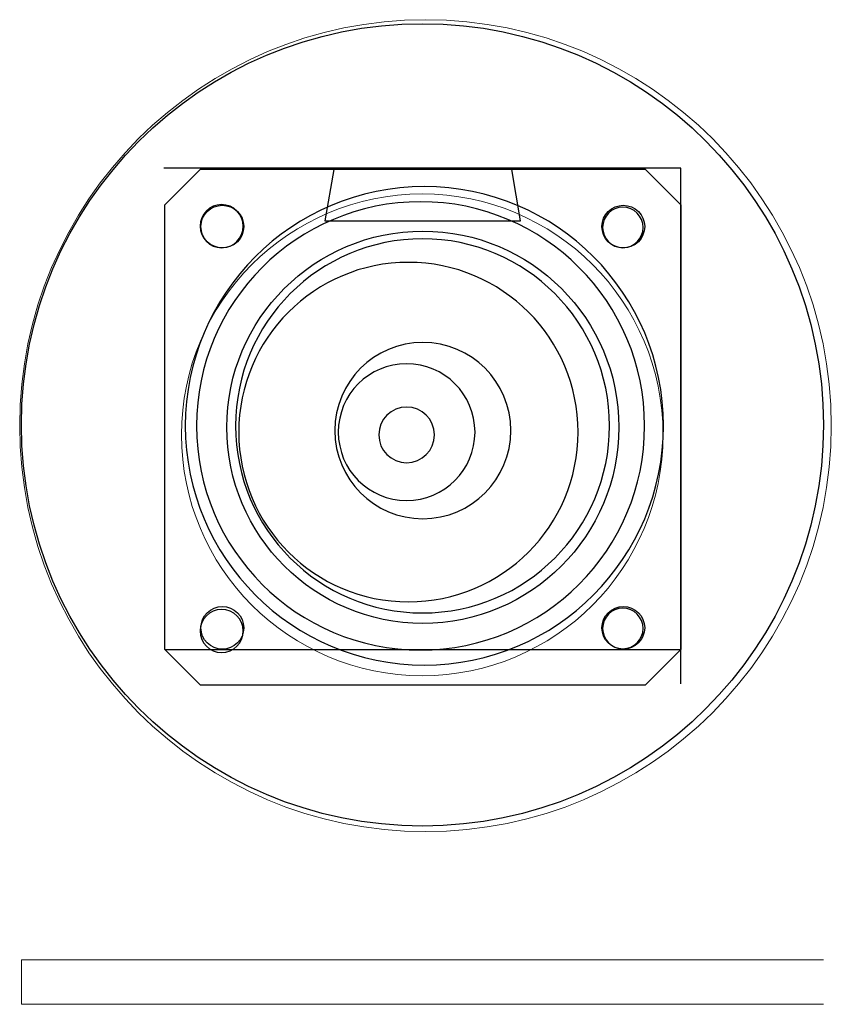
# Model space of a CAD drawing. Header units: inches. Extents: x 2149.42 to 2151.7, y 1358.76 to 1361.52.
import ezdxf

# ---------------------------------------------------------------- set-up
doc = ezdxf.new("R2010")
doc.units = ezdxf.units.IN
doc.header["$MEASUREMENT"] = 0
for name, color, linetype in [('CPC', 65, 'Continuous'), ('LEDG', 110, 'Continuous'), ('LEDR', 232, 'Continuous'), ('LENS', 20, 'Continuous'), ('MGcable', 7, 'Continuous'), ('SMBMGRINGBOT', 132, 'Continuous'), ('SMBSS', 132, 'Continuous'), ('SMBTOPRING', 132, 'Continuous')]:
    doc.layers.add(name, color=color, linetype=linetype)
for name, color, linetype, lineweight in [('GASKET', 4, 'Continuous', 25), ('LEDY', 2, 'Continuous', 35), ('SMBTOPL', 132, 'Continuous', 0)]:
    doc.layers.add(name, color=color, linetype=linetype, lineweight=lineweight)

msp = doc.modelspace()

# ---------------------------------------------------------------- linework, layer by layer
at = {"layer": 'CPC', "extrusion": (0, 0, -1)}
for p, q in [((2151.2759, 1361.103, -0.06), (2149.8259, 1361.103, -0.06)), ((2151.2759, 1359.6563, -0.06), (2151.2759, 1361.103, -0.06)), ((2149.8291, 1359.7524, -0.06), (2151.2759, 1359.7524, -0.06))]:
    msp.add_line(p, q, dxfattribs=at)
for centre, radius in [((-2149.9881, 1360.9399, 0.1548), 0.0604), ((-2151.1137, 1360.9364, 0.1548), 0.0568), ((-2150.5517, 1360.3799, 0.1548), 0.5246), ((-2150.5517, 1360.3799, 0.1548), 0.5246), ((-2149.9881, 1359.8047, 0.1548), 0.0604), ((-2151.1137, 1359.8118, 0.1548), 0.0568)]:
    msp.add_circle(centre, radius, dxfattribs=at)
at = {"layer": 'GASKET'}
for p, q in [((2149.8291, 1360.9997), (2149.9289, 1361.0994)), ((2149.8291, 1360.9997), (2149.9289, 1361.0994)), ((2149.9289, 1361.0994), (2151.1761, 1361.0994)), ((2151.1761, 1361.0994), (2151.2759, 1360.9997)), ((2149.8291, 1359.7524), (2149.8291, 1360.9997)), ((2151.2759, 1360.9997), (2151.2759, 1359.7524)), ((2149.9289, 1359.6526), (2149.8291, 1359.7524)), ((2151.2759, 1359.7524), (2151.1761, 1359.6526)), ((2151.1761, 1359.6526), (2149.9289, 1359.6526))]:
    msp.add_line(p, q, dxfattribs=at)
for centre, radius in [((2149.99, 1360.9386), 0.0599), ((2151.115, 1360.9386), 0.0599), ((2150.5525, 1360.376), 0.55), ((2149.99, 1359.8135), 0.0599), ((2151.115, 1359.8135), 0.0599)]:
    msp.add_circle(centre, radius, dxfattribs=at)
at = {"layer": 'LEDG', "extrusion": (0.000335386, 1, 0)}
msp.add_circle((-2150.0957, 60.9627, 1361.823), 0.1465, dxfattribs=at)
at = {"layer": 'LEDR', "extrusion": (0.000335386, 1, 0)}
msp.add_circle((-2150.0957, 60.6188, 1361.823), 0.1465, dxfattribs=at)
at = {"layer": 'LEDY', "extrusion": (0.000335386, 1, 0)}
msp.add_circle((-2150.0957, 61.3067, 1361.823), 0.1465, dxfattribs=at)
at = {"layer": 'LENS'}
for p, q in [((2150.3029, 1361.0991), (2150.2778, 1360.9549)), ((2150.8022, 1361.0989), (2150.3029, 1361.0991)), ((2150.8269, 1360.9545), (2150.8022, 1361.0989)), ((2150.2778, 1360.9549), (2150.8255, 1360.9546)), ((2150.8255, 1360.9546), (2150.8269, 1360.9545))]:
    msp.add_line(p, q, dxfattribs=at)
at = {"layer": 'MGcable', "extrusion": (0, 0, -1)}
for centre, radius in [((-2150.5462, 1360.3799, 0.47), 0.6285), ((-2150.5121, 1360.3624, 0.723), 0.476), ((-2150.5071, 1360.3624, 1.5762), 0.1918), ((-2150.5071, 1360.3546, 2.2077), 0.0781)]:
    msp.add_circle(centre, radius, dxfattribs=at)
at = {"layer": 'SMBMGRINGBOT', "extrusion": (0, 0, -1)}
msp.add_circle((-2150.5568, 1360.38, 0.2745), 0.6708, dxfattribs=at)
at = {"layer": 'SMBSS', "extrusion": (0, 0, -1)}
msp.add_circle((-2150.5525, 1360.3666, 0.185), 0.247, dxfattribs=at)
at = {"layer": 'SMBTOPL'}
for p, q in [((2149.4264, 1358.7577, 61.735), (2149.4264, 1358.8827, 61.735)), ((2149.4264, 1358.7577, 63.235), (2149.4264, 1358.8827, 63.235)), ((2149.4264, 1358.8827, 63.235), (2151.6764, 1358.8827, 63.235)), ((2149.4264, 1358.7577, 61.735), (2151.6764, 1358.7577, 61.735))]:
    msp.add_line(p, q, dxfattribs=at)
at = {"layer": 'SMBTOPL', "extrusion": (0, 1, 0)}
for p, q in [((2150.5514, 1358.7577, 63.235), (2150.1514, 1358.7577, 63.235)), ((2150.8284, 1358.7577, 62.895), (2150.2756, 1358.7577, 62.895)), ((2150.8297, 1358.7577, 62.575), (2150.2931, 1358.7577, 62.575)), ((2151.6764, 1358.7577, 63.235), (2150.5514, 1358.7577, 63.235)), ((2150.5514, 1358.7577, 63.235), (2150.9514, 1358.7577, 63.235)), ((2151.6764, 1358.7577, 63.235), (2151.6764, 1358.7577, 62.735)), ((2151.6764, 1358.7577, 62.735), (2151.6764, 1358.7577, 62.895)), ((2151.6764, 1358.7577, 62.735), (2151.6764, 1358.7577, 62.575))]:
    msp.add_line(p, q, dxfattribs=at)
at = {"layer": 'SMBTOPL'}
for centre, radius in [((2150.56, 1360.3804, 61.86), 1.1385), ((2150.5508, 1360.3548, 61.86), 0.6755)]:
    msp.add_circle(centre, radius, dxfattribs=at)
at = {"layer": 'SMBTOPL', "extrusion": (0, 1, 0)}
for centre, radius, start, end in [((-2150.3083, 62.7363, 1358.8827), 0.162, 275.3951, 78.334), ((-2150.7923, 62.7348, 1358.8827), 0.1642, 102.7097, 256.8474)]:
    msp.add_arc(centre, radius, start, end, dxfattribs=at)
at = {"layer": 'SMBTOPRING'}
msp.add_circle((2150.5514, 1360.3827, 61.61), 1.125, dxfattribs=at)

doc.saveas('drawing.dxf')
